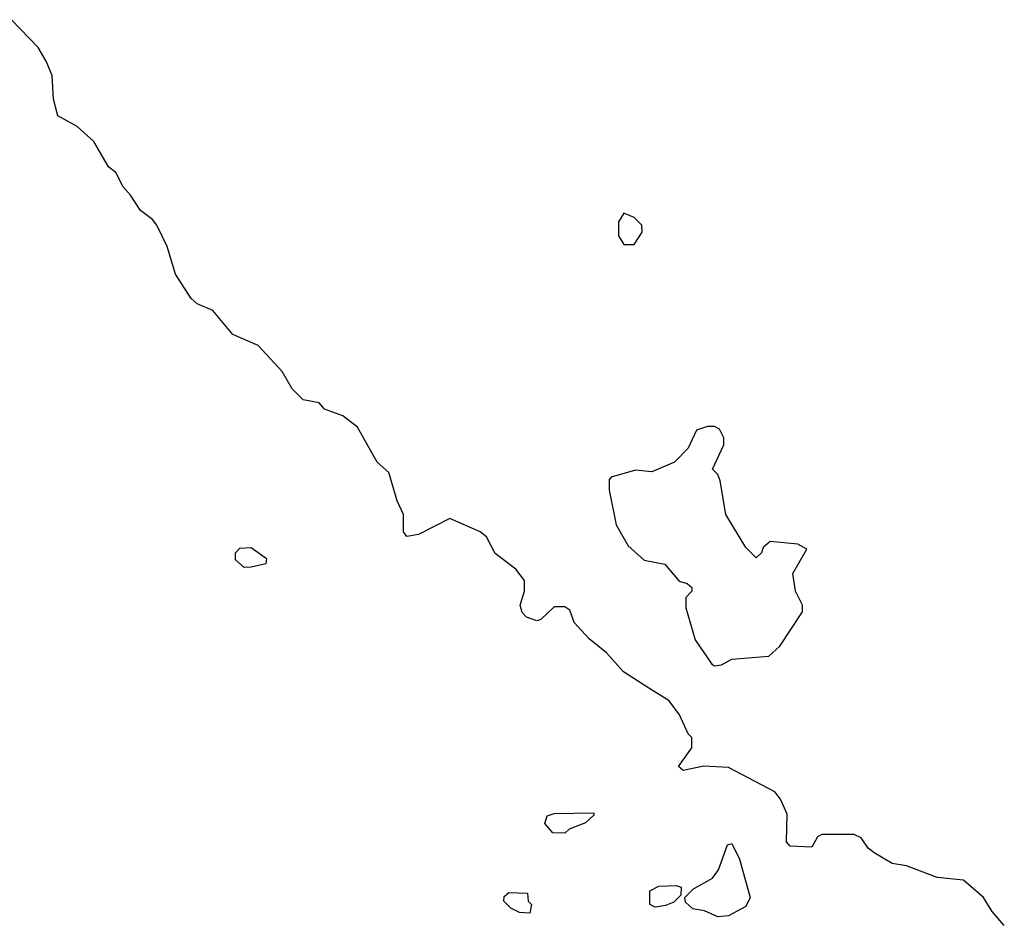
# Model space of a CAD drawing. Extents: x 2701205 to 2963787, y 496209 to 720276.
# Tile 123 of 154: x 2800800 to 2803628, y 687110 to 689695. Entities that reach past the tile are written whole.
import ezdxf

# ---------------------------------------------------------------- set-up
doc = ezdxf.new("R2010")
doc.units = 0

msp = doc.modelspace()

# ---------------------------------------------------------------- linework, layer by layer
at = {"layer": '0CON05XD'}
for points in [[(2803627.5, 687095), (2803592.5, 687135), (2803567.5, 687175), (2803510, 687225), (2803435, 687233.3), (2803346.4, 687266.4), (2803305, 687273.3), (2803253.9, 687303.9), (2803237, 687317), (2803216.4, 687346.4), (2803196.4, 687356.4), (2803103.6, 687356.4), (2803090.7, 687349.3), (2803075, 687320), (2803013, 687323), (2803002.5, 687335), (2803003.8, 687415), (2802985, 687457.5), (2802968.3, 687478.3), (2802835, 687548.8), (2802765, 687552.5), (2802705, 687540), (2802691.7, 687551.7), (2802730, 687605), (2802730, 687635), (2802720, 687645), (2802695, 687700), (2802665, 687740), (2802606.7, 687776.7), (2802533.6, 687823.6), (2802485, 687877.5), (2802435, 687917.5), (2802392.5, 687965), (2802380, 688000), (2802365, 688010), (2802335, 688010), (2802297, 687973), (2802285, 687970), (2802255, 687980), (2802243.3, 687993.3), (2802237.5, 688015), (2802250, 688055), (2802250, 688085), (2802225, 688117.5), (2802165, 688162.5), (2802140.7, 688210.7), (2802122.5, 688225), (2802035, 688263.3), (2801945, 688217.5), (2801911.7, 688211.7), (2801902.5, 688225), (2801902.5, 688275), (2801883.6, 688313.6), (2801860, 688395), (2801826.7, 688425), (2801770, 688525), (2801728.3, 688558.3), (2801675, 688577.5), (2801660, 688595), (2801613.9, 688603.9), (2801582.5, 688635), (2801553.3, 688685), (2801485, 688760), (2801411.7, 688791.7), (2801355, 688860), (2801309.3, 688879.3), (2801292.5, 688895), (2801247.5, 688965), (2801223.9, 689043.9), (2801193.8, 689105), (2801181.7, 689121.7), (2801147, 689147), (2801118.3, 689191.7), (2801096.4, 689216.4), (2801077.5, 689255), (2801055, 689272.5), (2801013.3, 689345), (2800965, 689388.8), (2800909.3, 689419.3), (2800897, 689467), (2800893.3, 689535), (2800875.9, 689575.9), (2800853.3, 689615), (2800776.7, 689695)], [(2802565, 689050), (2802587.5, 689085), (2802586.7, 689105), (2802565, 689127.5), (2802535, 689140), (2802520, 689115), (2802520, 689075), (2802535, 689050), (2802565, 689050)], [(2802795, 687840), (2802815, 687843.3), (2802845, 687860), (2802951.7, 687868.3), (2802983, 687897), (2803047.5, 687995), (2803047.5, 688015), (2803027.5, 688055), (2803020, 688105), (2803060, 688175), (2803035, 688190), (2802955, 688197.5), (2802935, 688180), (2802930, 688165), (2802915, 688150), (2802885, 688180), (2802827.5, 688275), (2802811.7, 688371.7), (2802805, 688390), (2802790, 688405), (2802822.5, 688475), (2802822.5, 688495), (2802810, 688520), (2802795, 688527.5), (2802775, 688527.5), (2802743.3, 688516.7), (2802720, 688465), (2802680, 688425), (2802615, 688397.5), (2802568.3, 688401.7), (2802498.3, 688381.7), (2802492.5, 688375), (2802492.5, 688345), (2802512.5, 688245), (2802547.5, 688185), (2802593.3, 688143.3), (2802652.5, 688132.5), (2802693.6, 688083.6), (2802717, 688077), (2802730, 688065), (2802730, 688055), (2802713, 688037), (2802713, 688007), (2802740, 687915), (2802787.5, 687845), (2802795, 687840)], [(2801445, 688122.5), (2801420, 688145), (2801420, 688165), (2801431.7, 688178.3), (2801465, 688180), (2801508.3, 688148.3), (2801507, 688133), (2801465, 688123.3), (2801445, 688122.5)], [(2802365, 687360), (2802330.7, 687360.7), (2802308.3, 687388.3), (2802315, 687410), (2802335, 687416.7), (2802448.3, 687418.3), (2802448.3, 687411.7), (2802425, 687390), (2802378.3, 687371.7), (2802365, 687360)], [(2802805, 687120), (2802767, 687137), (2802733, 687143), (2802711.7, 687161.7), (2802710, 687175), (2802735, 687200), (2802789.5, 687230.5), (2802806.7, 687255), (2802833, 687327), (2802845, 687330), (2802867.5, 687285), (2802897.5, 687175), (2802885, 687150), (2802835, 687122.5), (2802805, 687120)], [(2802625, 687147.5), (2802610, 687155), (2802610, 687195), (2802635, 687207.5), (2802685, 687210), (2802700, 687205), (2802698.3, 687181.7), (2802678.3, 687161.7), (2802655, 687152.5), (2802625, 687147.5)], [(2802265, 687130), (2802235, 687132.5), (2802210, 687145), (2802190, 687165), (2802191.7, 687178.3), (2802205, 687190), (2802258.3, 687188.3), (2802260, 687165), (2802270, 687155), (2802265, 687130)]]:
    msp.add_lwpolyline(points, dxfattribs=at)

doc.saveas('drawing.dxf')
